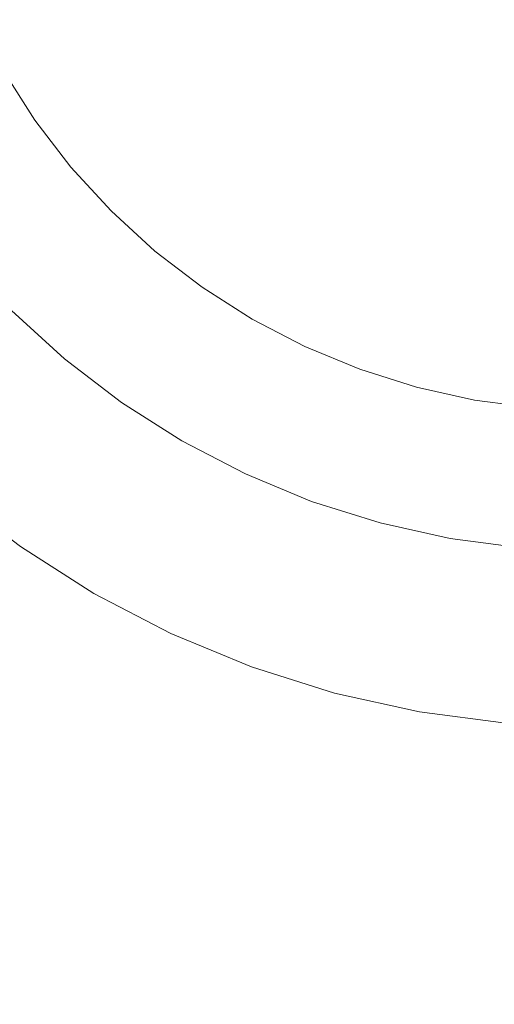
# Model space of a CAD drawing. Header units: millimetres. Extents: x 1865 to 2161, y 1201 to 1385.
# Tile 15 of 40: x 1914.58 to 1921.24, y 1338.99 to 1352.81. Entities that reach past the tile are written whole.
import ezdxf

# ---------------------------------------------------------------- set-up
doc = ezdxf.new("R2010")
doc.units = ezdxf.units.MM
doc.header["$LTSCALE"] = 25.4
doc.layers.add('Lighting-Moving Light', color=7, linetype='Continuous', lineweight=5)

# ---------------------------------------------------------------- blocks, each defined once
blk = doc.blocks.new('Group-1')
at = {"layer": 'Lighting-Moving Light', "color": 7, "linetype": 'Continuous', "lineweight": 5, "transparency": 33554687}
for points in [[(-107.035, -87.035, -16.5), (107.035, -87.035, -16.5), (107.035, 87.035, -16.5), (-107.035, 87.035, -16.5)], [(103.5, -83.5, -108.466), (-103.5, -83.5, -108.466), (-103.5, 83.5, -108.466), (103.5, 83.5, -108.466)]]:
    blk.add_3dface(points, dxfattribs=at)
for points, invisible_edges in [([(-102.688, 58.083, -16.465), (-103.156, 59.212, -16.465), (-103.523, 60.377, -16.465), (-90, 64, -16.465)], 12), ([(-101.468, 55.97, -16.465), (-102.124, 57, -16.465), (-102.688, 58.083, -16.465), (-90, 64, -16.465)], 12), ([(-99.899, 54.101, -16.465), (-100.725, 55.001, -16.465), (-101.468, 55.97, -16.465), (-90, 64, -16.465)], 12), ([(-98.03, 52.532, -16.465), (-98.999, 53.275, -16.465), (-99.899, 54.101, -16.465), (-90, 64, -16.465)], 12), ([(-98.66, 59.962, 0.035), (-98.276, 59.222, 0.035), (-97.828, 58.519, 0.035), (-90, 64, 0.035)], 12), ([(-95.917, 51.312, -16.465), (-97, 51.876, -16.465), (-98.03, 52.532, -16.465), (-90, 64, -16.465)], 12), ([(-97.828, 58.519, 0.035), (-97.32, 57.858, 0.035), (-96.757, 57.243, 0.035), (-90, 64, 0.035)], 12), ([(-96.757, 57.243, 0.035), (-96.142, 56.68, 0.035), (-95.481, 56.172, 0.035), (-90, 64, 0.035)], 12), ([(-93.623, 50.477, -16.465), (-94.788, 50.844, -16.465), (-95.917, 51.312, -16.465), (-90, 64, -16.465)], 12), ([(-95.481, 56.172, 0.035), (-94.778, 55.724, 0.035), (-94.038, 55.34, 0.035), (-90, 64, 0.035)], 12), ([(-94.038, 55.34, 0.035), (-93.268, 55.021, 0.035), (-92.473, 54.77, 0.035), (-90, 64, 0.035)], 12), ([(-91.22, 50.053, -16.465), (-92.431, 50.213, -16.465), (-93.623, 50.477, -16.465), (-90, 64, -16.465)], 12), ([(-92.473, 54.77, 0.035), (-91.659, 54.589, 0.035), (-90.833, 54.481, 0.035), (-90, 64, 0.035)], 12), ([(-97.828, 58.519, 0.035), (-98.276, 59.222, 0.035), (-98.419, 59.14, 0.028), (-97.963, 58.424, 0.028)], 14), ([(-97.963, 58.424, 0.028), (-98.419, 59.14, 0.028), (-98.561, 59.058, 0.007), (-98.097, 58.33, 0.007)], 15), ([(-97.32, 57.858, 0.035), (-97.828, 58.519, 0.035), (-97.963, 58.424, 0.028), (-97.447, 57.752, 0.028)], 14), ([(-97.572, 57.646, 0.007), (-98.097, 58.33, 0.007), (-98.23, 58.237, -0.027), (-97.696, 57.542, -0.027)], 15), ([(-97.447, 57.752, 0.028), (-97.963, 58.424, 0.028), (-98.097, 58.33, 0.007), (-97.572, 57.646, 0.007)], 15), ([(-97.696, 57.542, -0.027), (-98.23, 58.237, -0.027), (-98.36, 58.147, -0.074), (-97.818, 57.44, -0.074)], 15), ([(-97.936, 57.341, -0.134), (-98.486, 58.058, -0.134), (-98.607, 57.973, -0.206), (-98.049, 57.246, -0.206)], 15), ([(-97.818, 57.44, -0.074), (-98.36, 58.147, -0.074), (-98.486, 58.058, -0.134), (-97.936, 57.341, -0.134)], 15), ([(-96.757, 57.243, 0.035), (-97.32, 57.858, 0.035), (-97.447, 57.752, 0.028), (-96.874, 57.126, 0.028)], 14), ([(-96.99, 57.01, 0.007), (-97.572, 57.646, 0.007), (-97.696, 57.542, -0.027), (-97.104, 56.896, -0.027)], 15), ([(-96.874, 57.126, 0.028), (-97.447, 57.752, 0.028), (-97.572, 57.646, 0.007), (-96.99, 57.01, 0.007)], 15), ([(-97.104, 56.896, -0.027), (-97.696, 57.542, -0.027), (-97.818, 57.44, -0.074), (-97.216, 56.784, -0.074)], 15), ([(-97.216, 56.784, -0.074), (-97.818, 57.44, -0.074), (-97.936, 57.341, -0.134), (-97.325, 56.675, -0.134)], 15), ([(-97.43, 56.57, -0.206), (-98.049, 57.246, -0.206), (-98.158, 57.154, -0.291), (-97.531, 56.469, -0.291)], 15), ([(-97.325, 56.675, -0.134), (-97.936, 57.341, -0.134), (-98.049, 57.246, -0.206), (-97.43, 56.57, -0.206)], 15), ([(-96.142, 56.68, 0.035), (-96.757, 57.243, 0.035), (-96.874, 57.126, 0.028), (-96.248, 56.553, 0.028)], 14), ([(-97.531, 56.469, -0.291), (-98.158, 57.154, -0.291), (-98.261, 57.068, -0.387), (-97.626, 56.374, -0.387)], 15), ([(-96.248, 56.553, 0.028), (-96.874, 57.126, 0.028), (-96.99, 57.01, 0.007), (-96.354, 56.428, 0.007)], 15), ([(-97.715, 56.285, -0.494), (-98.358, 56.987, -0.494), (-98.447, 56.912, -0.611), (-97.798, 56.202, -0.611)], 15), ([(-97.626, 56.374, -0.387), (-98.261, 57.068, -0.387), (-98.358, 56.987, -0.494), (-97.715, 56.285, -0.494)], 15), ([(-96.354, 56.428, 0.007), (-96.99, 57.01, 0.007), (-97.104, 56.896, -0.027), (-96.458, 56.304, -0.027)], 15), ([(-97.873, 56.127, -0.737), (-98.529, 56.843, -0.737), (-98.603, 56.781, -0.872), (-97.941, 56.059, -0.872)], 15), ([(-97.798, 56.202, -0.611), (-98.447, 56.912, -0.611), (-98.529, 56.843, -0.737), (-97.873, 56.127, -0.737)], 15), ([(-96.458, 56.304, -0.027), (-97.104, 56.896, -0.027), (-97.216, 56.784, -0.074), (-96.56, 56.182, -0.074)], 15), ([(-98.001, 55.999, -1.014), (-98.668, 56.727, -1.014), (-98.723, 56.68, -1.162), (-98.052, 55.948, -1.162)], 15), ([(-97.941, 56.059, -0.872), (-98.603, 56.781, -0.872), (-98.668, 56.727, -1.014), (-98.001, 55.999, -1.014)], 15), ([(-96.659, 56.064, -0.134), (-97.325, 56.675, -0.134), (-97.43, 56.57, -0.206), (-96.754, 55.951, -0.206)], 15), ([(-96.56, 56.182, -0.074), (-97.216, 56.784, -0.074), (-97.325, 56.675, -0.134), (-96.659, 56.064, -0.134)], 15), ([(-95.481, 56.172, 0.035), (-96.142, 56.68, 0.035), (-96.248, 56.553, 0.028), (-95.576, 56.037, 0.028)], 14), ([(-96.754, 55.951, -0.206), (-97.43, 56.57, -0.206), (-97.531, 56.469, -0.291), (-96.846, 55.842, -0.291)], 15), ([(-95.576, 56.037, 0.028), (-96.248, 56.553, 0.028), (-96.354, 56.428, 0.007), (-95.67, 55.903, 0.007)], 15), ([(-96.846, 55.842, -0.291), (-97.531, 56.469, -0.291), (-97.626, 56.374, -0.387), (-96.932, 55.739, -0.387)], 15), ([(-95.67, 55.903, 0.007), (-96.354, 56.428, 0.007), (-96.458, 56.304, -0.027), (-95.763, 55.77, -0.027)], 15), ([(-97.013, 55.642, -0.494), (-97.715, 56.285, -0.494), (-97.798, 56.202, -0.611), (-97.088, 55.553, -0.611)], 15), ([(-96.932, 55.739, -0.387), (-97.626, 56.374, -0.387), (-97.715, 56.285, -0.494), (-97.013, 55.642, -0.494)], 15), ([(-95.763, 55.77, -0.027), (-96.458, 56.304, -0.027), (-96.56, 56.182, -0.074), (-95.853, 55.64, -0.074)], 15), ([(-97.157, 55.471, -0.737), (-97.873, 56.127, -0.737), (-97.941, 56.059, -0.872), (-97.219, 55.397, -0.872)], 15), ([(-97.088, 55.553, -0.611), (-97.798, 56.202, -0.611), (-97.873, 56.127, -0.737), (-97.157, 55.471, -0.737)], 15), ([(-95.853, 55.64, -0.074), (-96.56, 56.182, -0.074), (-96.659, 56.064, -0.134), (-95.942, 55.514, -0.134)], 15), ([(-94.778, 55.724, 0.035), (-95.481, 56.172, 0.035), (-95.576, 56.037, 0.028), (-94.86, 55.581, 0.028)], 14), ([(-97.273, 55.332, -1.014), (-98.001, 55.999, -1.014), (-98.052, 55.948, -1.162), (-97.32, 55.277, -1.162)], 15), ([(-97.219, 55.397, -0.872), (-97.941, 56.059, -0.872), (-98.001, 55.999, -1.014), (-97.273, 55.332, -1.014)], 15), ([(-95.942, 55.514, -0.134), (-96.659, 56.064, -0.134), (-96.754, 55.951, -0.206), (-96.027, 55.393, -0.206)], 15), ([(-94.86, 55.581, 0.028), (-95.576, 56.037, 0.028), (-95.67, 55.903, 0.007), (-94.942, 55.439, 0.007)], 15), ([(-99.899, 54.101, -16.465), (-98.999, 53.275, -16.465), (-97.41, 55.169, -1.637), (-98.152, 55.848, -1.637)], 10), ([(-97.389, 55.195, -1.475), (-98.128, 55.872, -1.475), (-98.152, 55.848, -1.637), (-97.41, 55.169, -1.637)], 11), ([(-97.358, 55.231, -1.316), (-98.095, 55.905, -1.316), (-98.128, 55.872, -1.475), (-97.389, 55.195, -1.475)], 15), ([(-97.32, 55.277, -1.162), (-98.052, 55.948, -1.162), (-98.095, 55.905, -1.316), (-97.358, 55.231, -1.316)], 15), ([(-96.108, 55.276, -0.291), (-96.846, 55.842, -0.291), (-96.932, 55.739, -0.387), (-96.186, 55.166, -0.387)], 15), ([(-96.027, 55.393, -0.206), (-96.754, 55.951, -0.206), (-96.846, 55.842, -0.291), (-96.108, 55.276, -0.291)], 15), ([(-94.942, 55.439, 0.007), (-95.67, 55.903, 0.007), (-95.763, 55.77, -0.027), (-95.023, 55.299, -0.027)], 15), ([(-96.186, 55.166, -0.387), (-96.932, 55.739, -0.387), (-97.013, 55.642, -0.494), (-96.258, 55.063, -0.494)], 15), ([(-95.023, 55.299, -0.027), (-95.763, 55.77, -0.027), (-95.853, 55.64, -0.074), (-95.103, 55.162, -0.074)], 15), ([(-94.038, 55.34, 0.035), (-94.778, 55.724, 0.035), (-94.86, 55.581, 0.028), (-94.108, 55.19, 0.028)], 14), ([(-96.325, 54.967, -0.611), (-97.088, 55.553, -0.611), (-97.157, 55.471, -0.737), (-96.386, 54.879, -0.737)], 15), ([(-96.258, 55.063, -0.494), (-97.013, 55.642, -0.494), (-97.088, 55.553, -0.611), (-96.325, 54.967, -0.611)], 15), ([(-95.103, 55.162, -0.074), (-95.853, 55.64, -0.074), (-95.942, 55.514, -0.134), (-95.18, 55.029, -0.134)], 15), ([(-94.108, 55.19, 0.028), (-94.86, 55.581, 0.028), (-94.942, 55.439, 0.007), (-94.178, 55.041, 0.007)], 15), ([(-96.386, 54.879, -0.737), (-97.157, 55.471, -0.737), (-97.219, 55.397, -0.872), (-96.441, 54.801, -0.872)], 15), ([(-95.18, 55.029, -0.134), (-95.942, 55.514, -0.134), (-96.027, 55.393, -0.206), (-95.254, 54.9, -0.206)], 15), ([(-94.178, 55.041, 0.007), (-94.942, 55.439, 0.007), (-95.023, 55.299, -0.027), (-94.246, 54.895, -0.027)], 15), ([(-96.532, 54.672, -1.162), (-97.32, 55.277, -1.162), (-97.358, 55.231, -1.316), (-96.566, 54.623, -1.316)], 15), ([(-96.49, 54.731, -1.014), (-97.273, 55.332, -1.014), (-97.32, 55.277, -1.162), (-96.532, 54.672, -1.162)], 15), ([(-96.441, 54.801, -0.872), (-97.219, 55.397, -0.872), (-97.273, 55.332, -1.014), (-96.49, 54.731, -1.014)], 15), ([(-95.325, 54.777, -0.291), (-96.108, 55.276, -0.291), (-96.186, 55.166, -0.387), (-95.392, 54.661, -0.387)], 15), ([(-95.254, 54.9, -0.206), (-96.027, 55.393, -0.206), (-96.108, 55.276, -0.291), (-95.325, 54.777, -0.291)], 15), ([(-94.246, 54.895, -0.027), (-95.023, 55.299, -0.027), (-95.103, 55.162, -0.074), (-94.313, 54.751, -0.074)], 15), ([(-93.268, 55.021, 0.035), (-94.038, 55.34, 0.035), (-94.108, 55.19, 0.028), (-93.325, 54.865, 0.028)], 14), ([(-98.999, 53.275, -16.465), (-98.03, 52.532, -16.465), (-96.612, 54.556, -1.637), (-97.41, 55.169, -1.637)], 10), ([(-96.593, 54.584, -1.475), (-97.389, 55.195, -1.475), (-97.41, 55.169, -1.637), (-96.612, 54.556, -1.637)], 11), ([(-96.566, 54.623, -1.316), (-97.358, 55.231, -1.316), (-97.389, 55.195, -1.475), (-96.593, 54.584, -1.475)], 15), ([(-95.392, 54.661, -0.387), (-96.186, 55.166, -0.387), (-96.258, 55.063, -0.494), (-95.455, 54.551, -0.494)], 15), ([(-94.313, 54.751, -0.074), (-95.103, 55.162, -0.074), (-95.18, 55.029, -0.134), (-94.378, 54.611, -0.134)], 15), ([(-93.325, 54.865, 0.028), (-94.108, 55.19, 0.028), (-94.178, 55.041, 0.007), (-93.381, 54.711, 0.007)], 15), ([(-95.455, 54.551, -0.494), (-96.258, 55.063, -0.494), (-96.325, 54.967, -0.611), (-95.514, 54.45, -0.611)], 15), ([(-94.378, 54.611, -0.134), (-95.18, 55.029, -0.134), (-95.254, 54.9, -0.206), (-94.441, 54.477, -0.206)], 15), ([(-93.381, 54.711, 0.007), (-94.178, 55.041, 0.007), (-94.246, 54.895, -0.027), (-93.436, 54.559, -0.027)], 15), ([(-92.473, 54.77, 0.035), (-93.268, 55.021, 0.035), (-93.325, 54.865, 0.028), (-92.516, 54.61, 0.028)], 14), ([(-95.567, 54.358, -0.737), (-96.386, 54.879, -0.737), (-96.441, 54.801, -0.872), (-95.615, 54.274, -0.872)], 15), ([(-95.514, 54.45, -0.611), (-96.325, 54.967, -0.611), (-96.386, 54.879, -0.737), (-95.567, 54.358, -0.737)], 15), ([(-94.441, 54.477, -0.206), (-95.254, 54.9, -0.206), (-95.325, 54.777, -0.291), (-94.501, 54.348, -0.291)], 15), ([(-93.436, 54.559, -0.027), (-94.246, 54.895, -0.027), (-94.313, 54.751, -0.074), (-93.49, 54.41, -0.074)], 15), ([(-92.516, 54.61, 0.028), (-93.325, 54.865, 0.028), (-93.381, 54.711, 0.007), (-92.558, 54.452, 0.007)], 15), ([(-95.657, 54.201, -1.014), (-96.49, 54.731, -1.014), (-96.532, 54.672, -1.162), (-95.694, 54.138, -1.162)], 15), ([(-95.615, 54.274, -0.872), (-96.441, 54.801, -0.872), (-96.49, 54.731, -1.014), (-95.657, 54.201, -1.014)], 15), ([(-94.501, 54.348, -0.291), (-95.325, 54.777, -0.291), (-95.392, 54.661, -0.387), (-94.558, 54.226, -0.387)], 15), ([(-93.49, 54.41, -0.074), (-94.313, 54.751, -0.074), (-94.378, 54.611, -0.134), (-93.543, 54.265, -0.134)], 15), ([(-91.659, 54.589, 0.035), (-92.473, 54.77, 0.035), (-92.516, 54.61, 0.028), (-91.688, 54.427, 0.028)], 14), ([(-95.747, 54.045, -1.475), (-96.593, 54.584, -1.475), (-96.612, 54.556, -1.637), (-95.764, 54.016, -1.637)], 11), ([(-95.724, 54.086, -1.316), (-96.566, 54.623, -1.316), (-96.593, 54.584, -1.475), (-95.747, 54.045, -1.475)], 15), ([(-95.694, 54.138, -1.162), (-96.532, 54.672, -1.162), (-96.566, 54.623, -1.316), (-95.724, 54.086, -1.316)], 15), ([(-94.558, 54.226, -0.387), (-95.392, 54.661, -0.387), (-95.455, 54.551, -0.494), (-94.611, 54.112, -0.494)], 15), ([(-93.543, 54.265, -0.134), (-94.378, 54.611, -0.134), (-94.441, 54.477, -0.206), (-93.594, 54.126, -0.206)], 15), ([(-92.558, 54.452, 0.007), (-93.381, 54.711, 0.007), (-93.436, 54.559, -0.027), (-92.6, 54.296, -0.027)], 15), ([(-91.688, 54.427, 0.028), (-92.516, 54.61, 0.028), (-92.558, 54.452, 0.007), (-91.717, 54.265, 0.007)], 15), ([(-90.833, 54.481, 0.035), (-91.659, 54.589, 0.035), (-91.688, 54.427, 0.028), (-90.847, 54.316, 0.028)], 14), ([(-98.03, 52.532, -16.465), (-97, 51.876, -16.465), (-95.764, 54.016, -1.637), (-96.612, 54.556, -1.637)], 10), ([(-94.66, 54.006, -0.611), (-95.514, 54.45, -0.611), (-95.567, 54.358, -0.737), (-94.706, 53.909, -0.737)], 15), ([(-94.611, 54.112, -0.494), (-95.455, 54.551, -0.494), (-95.514, 54.45, -0.611), (-94.66, 54.006, -0.611)], 15), ([(-93.594, 54.126, -0.206), (-94.441, 54.477, -0.206), (-94.501, 54.348, -0.291), (-93.642, 53.992, -0.291)], 15), ([(-92.6, 54.296, -0.027), (-93.436, 54.559, -0.027), (-93.49, 54.41, -0.074), (-92.641, 54.143, -0.074)], 15), ([(-91.717, 54.265, 0.007), (-92.558, 54.452, 0.007), (-92.6, 54.296, -0.027), (-91.745, 54.106, -0.027)], 15), ([(-94.706, 53.909, -0.737), (-95.567, 54.358, -0.737), (-95.615, 54.274, -0.872), (-94.746, 53.822, -0.872)], 15), ([(-93.642, 53.992, -0.291), (-94.501, 54.348, -0.291), (-94.558, 54.226, -0.387), (-93.688, 53.866, -0.387)], 15), ([(-92.641, 54.143, -0.074), (-93.49, 54.41, -0.074), (-93.543, 54.265, -0.134), (-92.681, 53.994, -0.134)], 15), ([(-90.847, 54.316, 0.028), (-91.688, 54.427, 0.028), (-91.717, 54.265, 0.007), (-90.862, 54.153, 0.007)], 15), ([(-94.782, 53.745, -1.014), (-95.657, 54.201, -1.014), (-95.694, 54.138, -1.162), (-94.813, 53.679, -1.162)], 15), ([(-94.746, 53.822, -0.872), (-95.615, 54.274, -0.872), (-95.657, 54.201, -1.014), (-94.782, 53.745, -1.014)], 15), ([(-93.688, 53.866, -0.387), (-94.558, 54.226, -0.387), (-94.611, 54.112, -0.494), (-93.732, 53.748, -0.494)], 15), ([(-92.681, 53.994, -0.134), (-93.543, 54.265, -0.134), (-93.594, 54.126, -0.206), (-92.72, 53.85, -0.206)], 15), ([(-91.745, 54.106, -0.027), (-92.6, 54.296, -0.027), (-92.641, 54.143, -0.074), (-91.772, 53.95, -0.074)], 15), ([(-90.862, 54.153, 0.007), (-91.717, 54.265, 0.007), (-91.745, 54.106, -0.027), (-90.876, 53.991, -0.027)], 15), ([(-94.858, 53.582, -1.475), (-95.747, 54.045, -1.475), (-95.764, 54.016, -1.637), (-94.872, 53.552, -1.637)], 11), ([(-94.838, 53.625, -1.316), (-95.724, 54.086, -1.316), (-95.747, 54.045, -1.475), (-94.858, 53.582, -1.475)], 15), ([(-94.813, 53.679, -1.162), (-95.694, 54.138, -1.162), (-95.724, 54.086, -1.316), (-94.838, 53.625, -1.316)], 15), ([(-93.732, 53.748, -0.494), (-94.611, 54.112, -0.494), (-94.66, 54.006, -0.611), (-93.772, 53.638, -0.611)], 15), ([(-92.72, 53.85, -0.206), (-93.594, 54.126, -0.206), (-93.642, 53.992, -0.291), (-92.756, 53.713, -0.291)], 15), ([(-91.772, 53.95, -0.074), (-92.641, 54.143, -0.074), (-92.681, 53.994, -0.134), (-91.799, 53.798, -0.134)], 15), ([(-90.876, 53.991, -0.027), (-91.745, 54.106, -0.027), (-91.772, 53.95, -0.074), (-90.889, 53.834, -0.074)], 15), ([(-97, 51.876, -16.465), (-95.917, 51.312, -16.465), (-94.872, 53.552, -1.637), (-95.764, 54.016, -1.637)], 10), ([(-93.808, 53.537, -0.737), (-94.706, 53.909, -0.737), (-94.746, 53.822, -0.872), (-93.841, 53.447, -0.872)], 15), ([(-93.772, 53.638, -0.611), (-94.66, 54.006, -0.611), (-94.706, 53.909, -0.737), (-93.808, 53.537, -0.737)], 15), ([(-92.756, 53.713, -0.291), (-93.642, 53.992, -0.291), (-93.688, 53.866, -0.387), (-92.791, 53.583, -0.387)], 15), ([(-91.799, 53.798, -0.134), (-92.681, 53.994, -0.134), (-92.72, 53.85, -0.206), (-91.825, 53.652, -0.206)], 15), ([(-90.889, 53.834, -0.074), (-91.772, 53.95, -0.074), (-91.799, 53.798, -0.134), (-90.903, 53.68, -0.134)], 15), ([(-93.841, 53.447, -0.872), (-94.746, 53.822, -0.872), (-94.782, 53.745, -1.014), (-93.87, 53.368, -1.014)], 15), ([(-92.791, 53.583, -0.387), (-93.688, 53.866, -0.387), (-93.732, 53.748, -0.494), (-92.824, 53.461, -0.494)], 15), ([(-91.825, 53.652, -0.206), (-92.72, 53.85, -0.206), (-92.756, 53.713, -0.291), (-91.849, 53.512, -0.291)], 15), ([(-90.903, 53.68, -0.134), (-91.799, 53.798, -0.134), (-91.825, 53.652, -0.206), (-90.916, 53.532, -0.206)], 15), ([(-93.915, 53.243, -1.316), (-94.838, 53.625, -1.316), (-94.858, 53.582, -1.475), (-93.931, 53.199, -1.475)], 15), ([(-93.895, 53.299, -1.162), (-94.813, 53.679, -1.162), (-94.838, 53.625, -1.316), (-93.915, 53.243, -1.316)], 15), ([(-93.87, 53.368, -1.014), (-94.782, 53.745, -1.014), (-94.813, 53.679, -1.162), (-93.895, 53.299, -1.162)], 15), ([(-92.854, 53.348, -0.611), (-93.772, 53.638, -0.611), (-93.808, 53.537, -0.737), (-92.882, 53.245, -0.737)], 15), ([(-92.824, 53.461, -0.494), (-93.732, 53.748, -0.494), (-93.772, 53.638, -0.611), (-92.854, 53.348, -0.611)], 15), ([(-91.849, 53.512, -0.291), (-92.756, 53.713, -0.291), (-92.791, 53.583, -0.387), (-91.873, 53.38, -0.387)], 15), ([(-90.916, 53.532, -0.206), (-91.825, 53.652, -0.206), (-91.849, 53.512, -0.291), (-90.928, 53.391, -0.291)], 15), ([(-95.917, 51.312, -16.465), (-94.788, 50.844, -16.465), (-93.943, 53.167, -1.637), (-94.872, 53.552, -1.637)], 10), ([(-93.931, 53.199, -1.475), (-94.858, 53.582, -1.475), (-94.872, 53.552, -1.637), (-93.943, 53.167, -1.637)], 11), ([(-92.882, 53.245, -0.737), (-93.808, 53.537, -0.737), (-93.841, 53.447, -0.872), (-92.907, 53.152, -0.872)], 15), ([(-91.873, 53.38, -0.387), (-92.791, 53.583, -0.387), (-92.824, 53.461, -0.494), (-91.895, 53.255, -0.494)], 15), ([(-90.928, 53.391, -0.291), (-91.849, 53.512, -0.291), (-91.873, 53.38, -0.387), (-90.94, 53.257, -0.387)], 15), ([(-92.928, 53.071, -1.014), (-93.87, 53.368, -1.014), (-93.895, 53.299, -1.162), (-92.947, 53.001, -1.162)], 15), ([(-92.907, 53.152, -0.872), (-93.841, 53.447, -0.872), (-93.87, 53.368, -1.014), (-92.928, 53.071, -1.014)], 15), ([(-91.915, 53.14, -0.611), (-92.854, 53.348, -0.611), (-92.882, 53.245, -0.737), (-91.933, 53.035, -0.737)], 15), ([(-91.895, 53.255, -0.494), (-92.824, 53.461, -0.494), (-92.854, 53.348, -0.611), (-91.915, 53.14, -0.611)], 15), ([(-90.94, 53.257, -0.387), (-91.873, 53.38, -0.387), (-91.895, 53.255, -0.494), (-90.951, 53.131, -0.494)], 15), ([(-92.963, 52.943, -1.316), (-93.915, 53.243, -1.316), (-93.931, 53.199, -1.475), (-92.975, 52.897, -1.475)], 15), ([(-92.947, 53.001, -1.162), (-93.895, 53.299, -1.162), (-93.915, 53.243, -1.316), (-92.963, 52.943, -1.316)], 15), ([(-91.933, 53.035, -0.737), (-92.882, 53.245, -0.737), (-92.907, 53.152, -0.872), (-91.95, 52.94, -0.872)], 15), ([(-90.951, 53.131, -0.494), (-91.895, 53.255, -0.494), (-91.915, 53.14, -0.611), (-90.961, 53.015, -0.611)], 15), ([(-94.788, 50.844, -16.465), (-93.623, 50.477, -16.465), (-92.984, 52.864, -1.637), (-93.943, 53.167, -1.637)], 10), ([(-92.975, 52.897, -1.475), (-93.931, 53.199, -1.475), (-93.943, 53.167, -1.637), (-92.984, 52.864, -1.637)], 11), ([(-91.965, 52.857, -1.014), (-92.928, 53.071, -1.014), (-92.947, 53.001, -1.162), (-91.977, 52.786, -1.162)], 15), ([(-91.95, 52.94, -0.872), (-92.907, 53.152, -0.872), (-92.928, 53.071, -1.014), (-91.965, 52.857, -1.014)], 15), ([(-90.961, 53.015, -0.611), (-91.915, 53.14, -0.611), (-91.933, 53.035, -0.737), (-90.97, 52.908, -0.737)], 15), ([(-91.988, 52.726, -1.316), (-92.963, 52.943, -1.316), (-92.975, 52.897, -1.475), (-91.996, 52.68, -1.475)], 15), ([(-91.977, 52.786, -1.162), (-92.947, 53.001, -1.162), (-92.963, 52.943, -1.316), (-91.988, 52.726, -1.316)], 15), ([(-90.979, 52.813, -0.872), (-91.95, 52.94, -0.872), (-91.965, 52.857, -1.014), (-90.986, 52.728, -1.014)], 15), ([(-90.97, 52.908, -0.737), (-91.933, 53.035, -0.737), (-91.95, 52.94, -0.872), (-90.979, 52.813, -0.872)], 15), ([(-93.623, 50.477, -16.465), (-92.431, 50.213, -16.465), (-92.002, 52.647, -1.637), (-92.984, 52.864, -1.637)], 10), ([(-91.996, 52.68, -1.475), (-92.975, 52.897, -1.475), (-92.984, 52.864, -1.637), (-92.002, 52.647, -1.637)], 11), ([(-90.992, 52.656, -1.162), (-91.977, 52.786, -1.162), (-91.988, 52.726, -1.316), (-90.998, 52.596, -1.316)], 15), ([(-90.986, 52.728, -1.014), (-91.965, 52.857, -1.014), (-91.977, 52.786, -1.162), (-90.992, 52.656, -1.162)], 15), ([(-92.431, 50.213, -16.465), (-91.22, 50.053, -16.465), (-91.005, 52.515, -1.637), (-92.002, 52.647, -1.637)], 10), ([(-91.002, 52.549, -1.475), (-91.996, 52.68, -1.475), (-92.002, 52.647, -1.637), (-91.005, 52.515, -1.637)], 11), ([(-90.998, 52.596, -1.316), (-91.988, 52.726, -1.316), (-91.996, 52.68, -1.475), (-91.002, 52.549, -1.475)], 15)]:
    blk.add_3dface(points, dxfattribs=dict(at, invisible_edges=invisible_edges))
at = {"layer": 'Lighting-Moving Light', "color": 0, "flags": 1}
for tag in ['Yoke', '3D_Symbol_Name', 'Weight', 'Weight', 'Candlepower', 'Body', 'Model_Name', 'Beam_Angle', 'Field_Angle', 'Remarks', 'Beam_Angle_2', 'Field_Angle_2', 'Num_Channels', 'Wattage', 'Frame_Size', 'Device_Type', 'FixtureID', 'Frame_Size', 'Base', 'Lens', 'Inst_Type', 'Lamp']:
    blk.add_attdef(tag, (-144.25, -164.904), '', height=0.18, dxfattribs=at)

msp = doc.modelspace()

# ---------------------------------------------------------------- block references
at = {"layer": 'Lighting-Moving Light', "color": 7, "transparency": 33554687}
msp.add_blockref('Group-1', (2012.623, 1292.88), dxfattribs=at)

doc.saveas('drawing.dxf')
